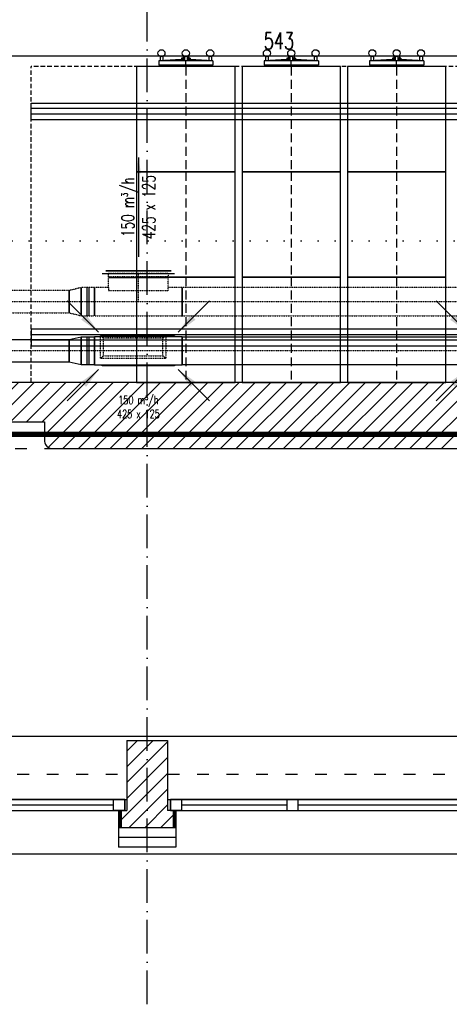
# Model space of a CAD drawing. Header units: millimetres. Extents: x 167273 to 188273, y -125105 to -88145.
# Tile 143 of 210: x 173762 to 174068, y -97212 to -96511. Entities that reach past the tile are written whole.
import ezdxf

# ---------------------------------------------------------------- set-up
doc = ezdxf.new("R2010")
doc.units = ezdxf.units.MM
doc.header["$PDMODE"] = 35
doc.header["$PDSIZE"] = 5
for name, pattern in [('ACAD_ISO03W100', [30, 12, -18]), ('ACAD_ISO07W100', [3, 0, -3]), ('ACAD_ISO10W100', [18, 12, -3, 0, -3]), ('DASHDOT', [1, 0.5, -0.25, 0, -0.25]), ('DASHED', [0.75, 0.5, -0.25]), ('HIDDEN', [9.525, 6.35, -3.175]), ('WENT_2', [1.5, 0.5, -1]), ('WENT_3', [1.6, 0.5, -0.5, 0.1, -0.5])]:
    doc.linetypes.add(name, pattern=pattern)
doc.layers.add('!zakres', color=7, linetype='ACAD_ISO03W100', lineweight=60, true_color=0x8a14ff)
for name, color, linetype in [('a-osie', 1, 'ACAD_ISO10W100'), ('a-poziomy', 9, 'Continuous'), ('a-wymiary', 9, 'Continuous'), ('b-cienka', 9, 'Continuous'), ('b-izolacja', 8, 'BATTING'), ('b-okna', 6, 'Continuous'), ('b-przerywana1', 9, 'ACAD_ISO03W100'), ('b-widokowa', 7, 'Continuous'), ('b-ściany', 2, 'Continuous'), ('c-meb_przerywana', 5, 'HIDDEN'), ('c-meble', 5, 'Continuous'), ('FLUID-N-BIB-120-ARRGR', 7, 'Continuous'), ('FLUID-N-BIB-SYM', 7, 'Continuous'), ('FLUID-W-BIB-120-ARRGR', 7, 'Continuous'), ('FLUID-W-BIB-HID', 7, 'Continuous'), ('FLUID-W-BIB-SYM', 7, 'Continuous'), ('h-hatch', 8, 'Continuous')]:
    doc.layers.add(name, color=color, linetype=linetype)
doc.layers.add('FLUID-N-BIB', color=8, linetype='Continuous', lineweight=30)
doc.layers.add('FLUID-W-BIB', color=220, linetype='Continuous', lineweight=30)
doc.styles.add('FDBES', font='romans.shx', dxfattribs={"width": 0.7, "height": 10})
doc.styles.add('PPAB_100', font='romans.shx', dxfattribs={"width": 0.7, "height": 12})
doc.styles.add('ROMANS', font='romans.shx', dxfattribs={"width": 0.7, "height": 10})
doc.linetypes.add('BATTING', pattern='A,0.0001,-0.1,[134,ltypeshp.shx,S=0.1,R=0,X=-0.1,Y=0],-0.2,[134,ltypeshp.shx,S=0.1,R=180,X=0.1,Y=0],-0.1', length=0.4001)
doc.dimstyles.new('FDBES', dxfattribs={"dimscale": 50, "dimtxt": 4, "dimasz": 2.5, "dimexe": 0.8, "dimexo": 2, "dimgap": 1, "dimtad": 1, "dimdsep": 46, "dimtxsty": 'FDBES', "dimcen": 2.5, "dimclrd": 4, "dimclre": 5, "dimadec": 0, "dimazin": 0, "dimtfac": 1, "dimtmove": 0, "dimatfit": 3, "dimfxl": 0, "dimarcsym": 0})
doc.dimstyles.new('newPPAB_100', dxfattribs={"dimscale": 0, "dimtxt": 16, "dimasz": 1, "dimexe": 10, "dimexo": 10, "dimgap": 5, "dimtad": 1, "dimdec": 0, "dimzin": 0, "dimdsep": 46, "dimtxsty": 'PPAB_100', "dimblk": 'tick_50', "dimcen": 0.09, "dimdle": 5, "dimse1": 1, "dimse2": 1, "dimclrd": 9, "dimclre": 9, "dimclrt": 161, "dimadec": 0, "dimazin": 0, "dimtfac": 1, "dimtdec": 0, "dimtix": 1, "dimtmove": 2, "dimatfit": 0, "dimldrblk": 'tick_50', "dimfxl": 0, "dimtolj": 1, "dimtzin": 0, "dimarcsym": 0})

# ---------------------------------------------------------------- blocks, each defined once
blk = doc.blocks.new('okno_')
at = {"layer": 'b-okna'}
for p, q in [((-166, -4), (-91, -4)), ((-83, -4), (83, -4)), ((91, -4), (166, -4))]:
    blk.add_line(p, q, dxfattribs=at)
for points in [[(-174, -8), (174, -8), (174, 0), (-174, 0)], [(-174, 0), (-166, 0), (-166, -8), (-174, -8)], [(-83, 0), (-91, 0), (-91, -8), (-83, -8)], [(83, 0), (91, 0), (91, -8), (83, -8)], [(166, 0), (174, 0), (174, -8), (166, -8)]]:
    blk.add_lwpolyline(points, close=True, dxfattribs=at)
blk = doc.blocks.new('tick_50')
at = {"color": 9, "ltscale": 20}
for p, q in [((0, 10), (0, -10)), ((-5, 0), (5, 0))]:
    blk.add_line(p, q, dxfattribs=at)
at = {"color": 0}
blk.add_line((2.5, 2.5), (-2.5, -2.5), dxfattribs=at)
blk = doc.blocks.new('*D36')
at = {"layer": 'a-wymiary', "color": 9, "lineweight": -2}
blk.add_line((174217.44, -96536.57), (173675.94, -96536.57), dxfattribs=at)
at = {"layer": 'Defpoints', "color": 0}
for p in [(174218.44, -96518.89), (173674.94, -96536.57), (173674.94, -96768.89)]:
    blk.add_point(p, dxfattribs=at)
at = {"layer": 'a-wymiary', "color": 9, "lineweight": -2, "rotation": 180}
blk.add_blockref('tick_50', (173674.94, -96536.57), dxfattribs=at)
at = {"layer": 'a-wymiary', "color": 9, "lineweight": -2}
blk.add_blockref('tick_50', (174218.44, -96536.57), dxfattribs=at)
at = {"layer": 'a-wymiary', "color": 161, "insert": (173946.69, -96525.57), "char_height": 12, "attachment_point": 5, "style": 'PPAB_100'}
blk.add_mtext('\\A1;543', dxfattribs=at)
blk = doc.blocks.new('*U880')
at = {"linetype": 'Continuous', "lineweight": -2}
for p, q in [((-1000, 0), (-1000, 100)), ((1000, 100), (1000, 0)), ((-1000, -100), (-1000, 0)), ((1000, 0), (1000, -100))]:
    blk.add_line(p, q, dxfattribs=at)
at = {"color": 0, "linetype": 'ByBlock', "lineweight": -2}
for p, q in [((-1000, 100), (1000, 100)), ((1000, -100), (-1000, -100))]:
    blk.add_line(p, q, dxfattribs=at)
at = {"layer": 'FLUID-N-BIB-SYM', "linetype": 'DASHDOT', "lineweight": -3}
blk.add_line((-1000, 0), (1000, 0), dxfattribs=at)
blk = doc.blocks.new('*U1015')
at = {"linetype": 'Continuous', "lineweight": -2}
for p, q in [((-212.5, 200), (-257.5, 200)), ((212.5, 200), (-212.5, 200)), ((257.5, 200), (212.5, 200)), ((-312.5, -100), (-312.5, 100)), ((312.5, 100), (312.5, -100))]:
    blk.add_line(p, q, dxfattribs=at)
at = {"color": 0, "linetype": 'ByBlock', "lineweight": -2}
for p, q in [((-212.5, 200), (-212.5, 170)), ((-212.5, 78.1), (-212.5, 170)), ((212.5, 170), (212.5, 200)), ((212.5, 100), (212.5, 170)), ((-312.5, 100), (-212.5, 100)), ((-212.5, 78.1), (212.5, 78.1)), ((212.5, 100), (212.5, 78.1)), ((212.5, 100), (312.5, 100)), ((312.5, -100), (-312.5, -100))]:
    blk.add_line(p, q, dxfattribs=at)
at = {"linetype": 'Continuous', "lineweight": -3}
blk.add_line((-212.5, 170), (212.5, 170), dxfattribs=at)
at = {"layer": 'FLUID-N-BIB-SYM', "linetype": 'DASHDOT', "lineweight": -3}
for p, q in [((0, 0), (0, 200)), ((0, 180), (0, 200)), ((-312.5, 0), (312.5, 0))]:
    blk.add_line(p, q, dxfattribs=at)
blk = doc.blocks.new('*U879')
at = {"linetype": 'Continuous', "lineweight": -2}
for p, q in [((-42.5, 0), (-42.5, 100)), ((42.5, 80), (42.5, 0)), ((-42.5, -100), (-42.5, 0)), ((42.5, 0), (42.5, -80))]:
    blk.add_line(p, q, dxfattribs=at)
at = {"color": 0, "linetype": 'ByBlock', "lineweight": -2}
for p, q in [((-42.5, 100), (42.5, 80)), ((42.5, -80), (-42.5, -100))]:
    blk.add_line(p, q, dxfattribs=at)
at = {"layer": 'FLUID-N-BIB-SYM', "linetype": 'DASHDOT', "lineweight": -3}
blk.add_line((-42.5, 0), (42.5, 0), dxfattribs=at)
blk = doc.blocks.new('*U878')
at = {"linetype": 'Continuous', "lineweight": -2}
for p, q in [((-47.5, 0), (-47.5, 100)), ((47.5, 100), (47.5, 0)), ((-47.5, -100), (-47.5, 0)), ((47.5, 0), (47.5, -100))]:
    blk.add_line(p, q, dxfattribs=at)
at = {"color": 0, "linetype": 'ByBlock', "lineweight": -2}
for p, q in [((-47.5, 100), (47.5, 100)), ((47.5, -100), (-47.5, -100))]:
    blk.add_line(p, q, dxfattribs=at)
at = {"linetype": 'Continuous', "lineweight": -3}
for p, q in [((-7.5, 100), (-7.5, -100)), ((7.5, 100), (7.5, -100))]:
    blk.add_line(p, q, dxfattribs=at)
at = {"layer": 'FLUID-N-BIB-SYM', "linetype": 'DASHDOT', "lineweight": -3}
blk.add_line((-47.5, 0), (47.5, 0), dxfattribs=at)
blk = doc.blocks.new('*U877')
at = {"linetype": 'Continuous', "lineweight": -2}
for p, q in [((-750, 0), (-750, 80)), ((750, 80), (750, 0)), ((-750, -80), (-750, 0)), ((750, 0), (750, -80))]:
    blk.add_line(p, q, dxfattribs=at)
at = {"color": 0, "linetype": 'ByBlock', "lineweight": -2}
for p, q in [((-750, 80), (750, 80)), ((750, -80), (-750, -80))]:
    blk.add_line(p, q, dxfattribs=at)
at = {"layer": 'FLUID-N-BIB-SYM', "linetype": 'DASHDOT', "lineweight": -3}
blk.add_line((-750, 0), (750, 0), dxfattribs=at)
blk = doc.blocks.new('*U1010')
at = {"color": 0, "linetype": 'ByBlock', "lineweight": -2}
for p, q in [((-232.5, 0), (-212.5, 0)), ((-232.5, 0, 20), (232.5, 0, 20)), ((212.5, 0), (-212.5, 0)), ((-212.5, 0, -20), (-212.5, 0)), ((-212.5, 0, -20), (212.5, 0, -20)), ((212.5, 0), (212.5, 0, -20)), ((212.5, 0), (232.5, 0))]:
    blk.add_line(p, q, dxfattribs=at)
at = {"linetype": 'Continuous', "lineweight": -3}
for p, q in [((232.5, 0, 20), (-232.5, 0, 20)), ((-232.5, 0, 20), (232.5, 0, 20))]:
    blk.add_line(p, q, dxfattribs=at)
blk = doc.blocks.new('*U876')
at = {"color": 0, "linetype": 'ByBlock', "lineweight": -2}
for p, q in [((1000, 0, -100), (-1000, 0, -100)), ((-1000, 0, 100), (1000, 0, 100))]:
    blk.add_line(p, q, dxfattribs=at)
at = {"linetype": 'Continuous', "lineweight": -2}
for p, q in [((1000, 0, -100), (1000, 0, 100)), ((-1000, 0, 100), (-1000, 0, -100))]:
    blk.add_line(p, q, dxfattribs=at)
at = {"layer": 'FLUID-W-BIB-SYM', "linetype": 'WENT_3', "lineweight": -3}
blk.add_line((-1000, 0), (1000, 0), dxfattribs=at)
blk = doc.blocks.new('*U1006')
at = {"color": 0, "linetype": 'ByBlock', "lineweight": -2}
for p, q in [((312.5, 0, 100), (-312.5, 0, 100)), ((-312.5, 0, -100), (312.5, 0, -100)), ((-250, 0, -100), (-257.5, 0, -107.5)), ((-257.5, 0, 107.5), (-250, 0, 100)), ((257.5, 0, -107.5), (250, 0, -100)), ((257.5, 0, 107.5), (250, 0, 100))]:
    blk.add_line(p, q, dxfattribs=at)
at = {"linetype": 'Continuous', "lineweight": -2}
for p, q in [((312.5, 0), (312.5, 0, 100)), ((-312.5, 0), (-312.5, 0, -100)), ((-312.5, 0, 100), (-312.5, 0)), ((257.5, 0, -107.5), (-257.5, 0, -107.5)), ((-257.5, 0, 107.5), (257.5, 0, 107.5)), ((-257.5, 0, -107.5), (-257.5, 0, -100)), ((-257.5, 0, 100), (-257.5, 0, 107.5)), ((257.5, 0, 107.5), (257.5, 0, 100)), ((257.5, 0, -100), (257.5, 0, -107.5)), ((312.5, 0, -100), (312.5, 0))]:
    blk.add_line(p, q, dxfattribs=at)
at = {"layer": 'FLUID-W-BIB-SYM', "linetype": 'WENT_3', "lineweight": -3}
blk.add_line((-312.5, 0), (312.5, 0), dxfattribs=at)
blk = doc.blocks.new('*U875')
at = {"color": 0, "linetype": 'ByBlock', "lineweight": -2}
for p, q in [((42.5, 0, -80), (-42.5, 0, -100)), ((-42.5, 0, 100), (42.5, 0, 80))]:
    blk.add_line(p, q, dxfattribs=at)
at = {"linetype": 'Continuous', "lineweight": -2}
for p, q in [((-42.5, 0, 100), (-42.5, 0, -100)), ((42.5, 0, -80), (42.5, 0, 80))]:
    blk.add_line(p, q, dxfattribs=at)
at = {"layer": 'FLUID-W-BIB-SYM', "linetype": 'WENT_3', "lineweight": -3}
blk.add_line((-42.5, 0), (42.5, 0), dxfattribs=at)
blk = doc.blocks.new('*U874')
at = {"color": 0, "linetype": 'ByBlock', "lineweight": -2}
for p, q in [((47.5, 0, -100), (-47.5, 0, -100)), ((-47.5, 0, 100), (47.5, 0, 100))]:
    blk.add_line(p, q, dxfattribs=at)
at = {"linetype": 'Continuous', "lineweight": -2}
for p, q in [((-47.5, 0, 100), (-47.5, 0, -100)), ((47.5, 0, -100), (47.5, 0, 100))]:
    blk.add_line(p, q, dxfattribs=at)
at = {"linetype": 'Continuous', "lineweight": -3}
for p, q in [((-7.5, 0, -100), (-7.5, 0, 100)), ((7.5, 0, -100), (7.5, 0, 100))]:
    blk.add_line(p, q, dxfattribs=at)
at = {"layer": 'FLUID-W-BIB-SYM', "linetype": 'WENT_3', "lineweight": -3}
blk.add_line((-47.5, 0), (47.5, 0), dxfattribs=at)
blk = doc.blocks.new('*U873')
at = {"color": 0, "linetype": 'ByBlock', "lineweight": -2}
for p, q in [((750, 0, -80), (-750, 0, -80)), ((-750, 0, 80), (750, 0, 80))]:
    blk.add_line(p, q, dxfattribs=at)
at = {"linetype": 'Continuous', "lineweight": -2}
for p, q in [((-750, 0, 80), (-750, 0, -80)), ((750, 0, -80), (750, 0, 80))]:
    blk.add_line(p, q, dxfattribs=at)
at = {"layer": 'FLUID-W-BIB-SYM', "linetype": 'WENT_3', "lineweight": -3}
blk.add_line((-750, 0), (750, 0), dxfattribs=at)
blk = doc.blocks.new('*U1001')
at = {"layer": 'FLUID-W-BIB-HID', "linetype": 'DASHED', "lineweight": -3}
for p, q in [((-232.5, 82.5), (-212.5, 62.5)), ((-232.5, 82.5), (-232.5, -82.5)), ((232.5, 82.5), (-232.5, 82.5)), ((232.5, 82.5), (212.5, 62.5)), ((232.5, -82.5), (232.5, 82.5)), ((-212.5, -62.5), (-212.5, 62.5)), ((-212.5, 62.5), (212.5, 62.5)), ((212.5, 62.5), (212.5, -62.5)), ((-232.5, -82.5), (-212.5, -62.5)), ((212.5, -62.5), (-212.5, -62.5)), ((212.5, -62.5), (232.5, -82.5)), ((-232.5, -82.5), (232.5, -82.5))]:
    blk.add_line(p, q, dxfattribs=at)
blk = doc.blocks.new('*U804')
blk.add_leader([(0, 0), (22.27, 22.27)], dimstyle='FDBES', override={"dimscale": 6, "dimclrd": 256})
blk = doc.blocks.new('*U806')
blk.add_leader([(0, 0), (22.27, -22.27)], dimstyle='FDBES', override={"dimscale": 6, "dimclrd": 256})
blk = doc.blocks.new('*U785')
blk.add_leader([(0, 0), (22.27, 22.27)], dimstyle='FDBES', override={"dimscale": 6, "dimclrd": 256})
blk = doc.blocks.new('*U786')
blk.add_leader([(0, 0), (-22.27, 22.27)], dimstyle='FDBES', override={"dimscale": 6, "dimclrd": 256})
blk = doc.blocks.new('*U787')
blk.add_leader([(0, 0), (22.27, -22.27)], dimstyle='FDBES', override={"dimscale": 6, "dimclrd": 256})
blk = doc.blocks.new('*U788')
blk.add_leader([(0, 0), (-22.27, -22.27)], dimstyle='FDBES', override={"dimscale": 6, "dimclrd": 256})
blk = doc.blocks.new('*U802')
at = {"insert": (0, -47.14), "char_height": 12, "attachment_point": 5, "rotation": 270, "style": 'FDBES'}
blk.add_mtext('150 m{\\A2;\\H0.5x;3}/h\\P425 x 125', dxfattribs=at)
blk.add_leader([(0, -94.29), (0, 0)], dimstyle='FDBES', override={"dimscale": 6, "dimclrd": 256})

msp = doc.modelspace()

# ---------------------------------------------------------------- hatches: boundary and pattern name
at = {"layer": 'h-hatch'}
h = msp.add_hatch(dxfattribs=at)
h.set_pattern_fill('ANSI31', color=256, scale=2.5, style=0)
h.paths.add_polyline_path([(174653.94, -96797.89), (174758.94, -96797.89), (174758.94, -96768.89), (174571.44, -96768.89), (174571.44, -96776.89), (174571.44, -96790.89), (174557.44, -96790.89), (174557.44, -96776.89), (174557.44, -96768.89), (174280.44, -96768.89), (174280.44, -96776.89), (174280.44, -96790.89), (174266.44, -96790.89), (174266.44, -96776.89), (174266.44, -96768.89), (174241.44, -96768.89), (174241.44, -96718.89), (174218.44, -96718.89), (174218.44, -96768.89), (173674.94, -96768.89), (173674.94, -96796.89), (173779.94, -96796.89), (173779.94, -96810.89, 0.450014), (173785.94, -96815.89), (174647.94, -96815.89, 0.450014), (174653.94, -96810.89)])
h = msp.add_hatch(dxfattribs=at)
h.set_pattern_fill('ANSI31', color=256, scale=2.5, style=0)
h.set_pattern_definition([(45, (15000, 0), (-5.61266008, 5.61266008), [])])
h.paths.add_polyline_path([(173867.44, -97023.89), (173838.44, -97023.89), (173838.44, -97073.89), (173834.44, -97073.89), (173834.44, -97085.89), (173871.44, -97085.89), (173871.44, -97073.89), (173869.44, -97073.89), (173867.44, -97073.89)])

# ---------------------------------------------------------------- linework, layer by layer
at = {"layer": '!zakres', "linetype": 'DASHED', "ltscale": 40, "const_width": 4, "flags": 128}
msp.add_lwpolyline([(173465.44, -96805.89), (175001.44, -96805.89), (175001.44, -96141.89), (173465.44, -96141.89)], close=True, dxfattribs=at)
at = {"layer": 'a-osie', "ltscale": 2}
msp.add_line((173852.94, -97211.89), (173852.94, -96011.89), dxfattribs=at)
at = {"layer": 'a-poziomy', "linetype": 'ACAD_ISO07W100', "ltscale": 4}
msp.add_lwpolyline([(179286.44, -96668.05), (171936.94, -96668.05), (171936.94, -96957.57), (170836.98, -96957.57)], dxfattribs=at)
at = {"layer": 'b-cienka', "ltscale": 0.5}
for points in [[(173770.44, -96569.89), (174218.44, -96569.89), (174218.44, -96581.89), (173770.44, -96581.89)], [(173770.44, -96742.89), (174218.44, -96742.89), (174218.44, -96730.89), (173770.44, -96730.89)]]:
    msp.add_lwpolyline(points, close=True, dxfattribs=at)
at = {"layer": 'b-izolacja', "ltscale": 2}
for p, q in [((173833.44, -97073.89), (173833.44, -97085.89)), ((173872.44, -97073.89), (173872.44, -97085.89))]:
    msp.add_line(p, q, dxfattribs=at)
at = {"layer": 'b-izolacja', "ltscale": 16}
msp.add_line((173832.44, -97092.89), (173873.44, -97092.89), dxfattribs=at)
at = {"layer": 'b-okna'}
for p, q in [((173487.44, -97065.89), (173838.44, -97065.89)), ((173867.44, -97065.89), (174219.44, -97065.89)), ((173493.44, -97073.89), (173832.44, -97073.89)), ((173873.44, -97073.89), (174213.44, -97073.89))]:
    msp.add_line(p, q, dxfattribs=at)
at = {"layer": 'b-przerywana1', "ltscale": 0.7}
for p, q in [((173548.94, -96815.89), (173785.94, -96815.89)), ((173487.44, -97047.89), (173838.44, -97047.89)), ((173867.44, -97047.89), (174219.44, -97047.89))]:
    msp.add_line(p, q, dxfattribs=at)
at = {"layer": 'b-widokowa'}
for p, q in [((173487.44, -97020.89), (175747.44, -97020.89)), ((173834.44, -97073.89), (173834.44, -97085.89)), ((173871.44, -97073.89), (173871.44, -97085.89)), ((173832.44, -97085.89), (173873.44, -97085.89)), ((175741.44, -97104.89), (173452.44, -97104.89))]:
    msp.add_line(p, q, dxfattribs=at)
at = {"layer": 'b-ściany'}
for p, q in [((174218.44, -96768.89), (173674.94, -96768.89)), ((173674.94, -96796.89), (173779.94, -96796.89)), ((173779.94, -96796.89), (173779.94, -96810.89)), ((173785.94, -96815.89), (174647.94, -96815.89)), ((173838.44, -97023.89), (173838.44, -97073.89)), ((173838.44, -97023.89), (173867.44, -97023.89)), ((173867.44, -97023.89), (173867.44, -97073.89)), ((173832.44, -97073.89), (173838.44, -97073.89)), ((173832.44, -97073.89), (173832.44, -97099.89)), ((173873.44, -97073.89), (173867.44, -97073.89)), ((173873.44, -97073.89), (173873.44, -97099.89)), ((173873.44, -97099.89), (173832.44, -97099.89))]:
    msp.add_line(p, q, dxfattribs=at)
msp.add_arc((173785.16, -96810.74), 5.22, 181.73764, 278.65122, dxfattribs=at)
at = {"layer": 'c-meb_przerywana', "ltscale": 0.5}
for p in [(173770.44, -96768.89), (174218.44, -96543.89)]:
    msp.add_line(p, (173770.44, -96543.89), dxfattribs=at)
at = {"layer": 'c-meb_przerywana'}
for p, q in [((173880.44, -96543.89), (173880.44, -96618.89)), ((173955.44, -96543.89), (173955.44, -96618.89)), ((174030.44, -96543.89), (174030.44, -96618.89)), ((173880.44, -96618.89), (173880.44, -96693.89)), ((173955.44, -96618.89), (173955.44, -96693.89)), ((174030.44, -96618.89), (174030.44, -96693.89)), ((173880.44, -96693.89), (173880.44, -96768.89)), ((173955.44, -96693.89), (173955.44, -96768.89)), ((174030.44, -96693.89), (174030.44, -96768.89))]:
    msp.add_line(p, q, dxfattribs=at)
at = {"layer": 'c-meble', "ltscale": 0.5}
for p, q in [((173862.12, -96536.68), (173862.12, -96539.78)), ((173864.12, -96536.68), (173864.12, -96539.55)), ((173878.44, -96535.89), (173878.44, -96537.89)), ((173879.44, -96536.68), (173879.44, -96539.89)), ((173881.44, -96536.68), (173881.44, -96539.89)), ((173882.44, -96535.89), (173882.44, -96537.89)), ((173896.76, -96536.68), (173896.76, -96539.74)), ((173898.76, -96536.68), (173898.76, -96539.84)), ((173937.12, -96536.68), (173937.12, -96539.78)), ((173939.12, -96536.68), (173939.12, -96539.55)), ((173953.44, -96535.89), (173953.44, -96537.89)), ((173954.44, -96536.68), (173954.44, -96539.89)), ((173956.44, -96536.68), (173956.44, -96539.89)), ((173957.44, -96535.89), (173957.44, -96537.89)), ((173971.76, -96536.68), (173971.76, -96539.74)), ((173973.76, -96536.68), (173973.76, -96539.84)), ((174012.12, -96536.68), (174012.12, -96539.78)), ((174014.12, -96536.68), (174014.12, -96539.55)), ((174028.44, -96535.89), (174028.44, -96537.89)), ((174029.44, -96536.68), (174029.44, -96539.89)), ((174031.44, -96536.68), (174031.44, -96539.89)), ((174032.44, -96535.89), (174032.44, -96537.89)), ((174046.76, -96536.68), (174046.76, -96539.74)), ((174048.76, -96536.68), (174048.76, -96539.84)), ((173877.24, -96538.89), (173861.12, -96539.89)), ((173899.76, -96539.89), (173861.12, -96539.89)), ((173861.12, -96539.89), (173861.12, -96542.89)), ((173899.76, -96542.89), (173861.12, -96542.89)), ((173879.44, -96538.89), (173877.24, -96538.89)), ((173877.44, -96537.89), (173877.44, -96538.89)), ((173879.44, -96537.89), (173877.44, -96537.89)), ((173878.44, -96542.89), (173878.44, -96543.89)), ((173882.44, -96543.89), (173878.44, -96543.89)), ((173880.44, -96542.89), (173880.44, -96539.89)), ((173883.44, -96537.89), (173881.44, -96537.89)), ((173883.44, -96538.89), (173881.44, -96538.89)), ((173882.44, -96542.89), (173882.44, -96543.89)), ((173883.44, -96537.89), (173883.44, -96538.89)), ((173899.76, -96539.89), (173883.44, -96538.89)), ((173899.76, -96539.89), (173899.76, -96542.89)), ((173952.24, -96538.89), (173936.12, -96539.89)), ((173974.76, -96539.89), (173936.12, -96539.89)), ((173936.12, -96539.89), (173936.12, -96542.89)), ((173974.76, -96542.89), (173936.12, -96542.89)), ((173954.44, -96538.89), (173952.24, -96538.89)), ((173952.44, -96537.89), (173952.44, -96538.89)), ((173954.44, -96537.89), (173952.44, -96537.89)), ((173953.44, -96542.89), (173953.44, -96543.89)), ((173957.44, -96543.89), (173953.44, -96543.89)), ((173955.44, -96542.89), (173955.44, -96539.89)), ((173958.44, -96537.89), (173956.44, -96537.89)), ((173958.44, -96538.89), (173956.44, -96538.89)), ((173957.44, -96542.89), (173957.44, -96543.89)), ((173958.44, -96537.89), (173958.44, -96538.89)), ((173974.76, -96539.89), (173958.44, -96538.89)), ((173974.76, -96539.89), (173974.76, -96542.89)), ((174027.24, -96538.89), (174011.12, -96539.89)), ((174049.76, -96539.89), (174011.12, -96539.89)), ((174011.12, -96539.89), (174011.12, -96542.89)), ((174049.76, -96542.89), (174011.12, -96542.89)), ((174029.44, -96538.89), (174027.24, -96538.89)), ((174027.44, -96537.89), (174027.44, -96538.89)), ((174029.44, -96537.89), (174027.44, -96537.89)), ((174028.44, -96542.89), (174028.44, -96543.89)), ((174032.44, -96543.89), (174028.44, -96543.89)), ((174030.44, -96542.89), (174030.44, -96539.89)), ((174033.44, -96537.89), (174031.44, -96537.89)), ((174033.44, -96538.89), (174031.44, -96538.89)), ((174032.44, -96542.89), (174032.44, -96543.89)), ((174033.44, -96537.89), (174033.44, -96538.89)), ((174049.76, -96539.89), (174033.44, -96538.89)), ((174049.76, -96539.89), (174049.76, -96542.89)), ((174218.44, -96573.89), (173770.44, -96573.89)), ((174218.44, -96577.89), (173770.44, -96577.89)), ((174218.44, -96734.89), (173770.44, -96734.89)), ((174218.44, -96738.89), (173770.44, -96738.89))]:
    msp.add_line(p, q, dxfattribs=at)
at = {"layer": 'c-meble'}
for points in [[(173845.44, -96618.89), (173915.44, -96618.89), (173915.44, -96543.89), (173845.44, -96543.89)], [(173920.44, -96618.89), (173990.44, -96618.89), (173990.44, -96543.89), (173920.44, -96543.89)], [(173995.44, -96618.89), (174065.44, -96618.89), (174065.44, -96543.89), (173995.44, -96543.89)], [(173845.44, -96693.89), (173915.44, -96693.89), (173915.44, -96618.89), (173845.44, -96618.89)], [(173920.44, -96693.89), (173990.44, -96693.89), (173990.44, -96618.89), (173920.44, -96618.89)], [(173995.44, -96693.89), (174065.44, -96693.89), (174065.44, -96618.89), (173995.44, -96618.89)], [(173845.44, -96768.89), (173915.44, -96768.89), (173915.44, -96693.89), (173845.44, -96693.89)], [(173920.44, -96768.89), (173990.44, -96768.89), (173990.44, -96693.89), (173920.44, -96693.89)], [(173995.44, -96768.89), (174065.44, -96768.89), (174065.44, -96693.89), (173995.44, -96693.89)]]:
    msp.add_lwpolyline(points, close=True, dxfattribs=at)
at = {"layer": 'c-meble', "ltscale": 0.5}
for centre in [(173863.12, -96534.39), (173880.44, -96534.39), (173897.76, -96534.39), (173938.12, -96534.39), (173955.44, -96534.39), (173972.76, -96534.39), (174013.12, -96534.39), (174030.44, -96534.39), (174047.76, -96534.39)]:
    msp.add_circle(centre, 2.5, dxfattribs=at)

# ---------------------------------------------------------------- block references
at = {"layer": 'b-okna'}
for p in [(173662.94, -97065.89), (174043.44, -97065.89)]:
    msp.add_blockref('okno_', p, dxfattribs=at)
at = {"layer": 'FLUID-N-BIB', "linetype": 'WENT_2', "extrusion": (8.55285e-49, 1, 6.12323e-17), "xscale": 0.1000000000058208, "yscale": 0.1, "zscale": 0.1000000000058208, "rotation": 180}
msp.add_blockref('*U1010', (-173846.69, -55.5, -96691.39), dxfattribs=at)
at = {"layer": 'FLUID-N-BIB', "linetype": 'WENT_2', "extrusion": (-1.22465e-16, -3.42114e-48, -1), "xscale": 0.1000000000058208, "yscale": 0.1000000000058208, "zscale": 0.1}
for name, p in [('*U1015', (-173846.69, -96711.39, 55.5)), ('*U877', (-173722.44, -96711.39, 55.5)), ('*U879', (-173801.69, -96711.39, 55.5)), ('*U878', (-173810.69, -96711.39, 55.5)), ('*U880', (-173977.94, -96711.39, 55.5))]:
    msp.add_blockref(name, p, dxfattribs=at)
at = {"layer": 'FLUID-N-BIB-120-ARRGR', "xscale": 0.75, "yscale": 0.75, "zscale": 0.75, "rotation": 180}
msp.add_blockref('*U802', (173846.69, -96679.39, -55.5), dxfattribs=at)
at = {"layer": 'FLUID-W-BIB', "linetype": 'Continuous', "extrusion": (6.12323e-17, -1, 1.83697e-16), "xscale": 0.1000000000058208, "yscale": 0.1, "zscale": 0.1000000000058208, "rotation": 180}
for name, p in [('*U873', (173722.44, -55.5, 96746.39)), ('*U875', (173801.69, -55.5, 96746.39)), ('*U874', (173810.69, -55.5, 96746.39)), ('*U1006', (173846.69, -55.5, 96746.39)), ('*U876', (173977.94, -55.5, 96746.39))]:
    msp.add_blockref(name, p, dxfattribs=at)
at = {"layer": 'FLUID-W-BIB', "linetype": 'Continuous', "extrusion": (-1.83697e-16, -1.22465e-16, -1), "xscale": 0.1000000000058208, "yscale": 0.1000000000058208, "zscale": 0.1, "rotation": 180}
msp.add_blockref('*U1001', (-173842.94, -96743.66, -271), dxfattribs=at)
at = {"layer": 'FLUID-W-BIB-120-ARRGR', "rotation": 180}
for name, p in [('*U787', (173818.37, -96733.07, -78)), ('*U788', (173875.01, -96733.07, -78)), ('*U806', (174080.87, -96733.07, -78)), ('*U785', (173818.37, -96759.71, -78)), ('*U786', (173875.01, -96759.71, -78)), ('*U804', (174080.87, -96759.71, -78))]:
    msp.add_blockref(name, p, dxfattribs=at)

# ---------------------------------------------------------------- texts
at = {"layer": 'FLUID-W-BIB-120-ARRGR', "insert": (173846.69, -96786.39, -55.5), "char_height": 6, "attachment_point": 5, "style": 'ROMANS'}
msp.add_mtext('150 m{\\A2;\\H0.5x;3}/h\\P425 x 125', dxfattribs=at)

# ---------------------------------------------------------------- dimensions: what is measured, and where the dimension line sits
at = {"layer": 'a-wymiary'}
dim = msp.add_linear_dim(base=(173674.94180786, -96536.56996996), p1=(174218.44180786, -96518.89367189), p2=(173674.94180786, -96768.89367189), dimstyle='newPPAB_100', override={"dimscale": 1}, dxfattribs=at)
dim.commit()
dim.dimension.update_dxf_attribs({"geometry": '*D36', "text_midpoint": (173946.69180786, -96525.56996996)})

doc.saveas('drawing.dxf')
